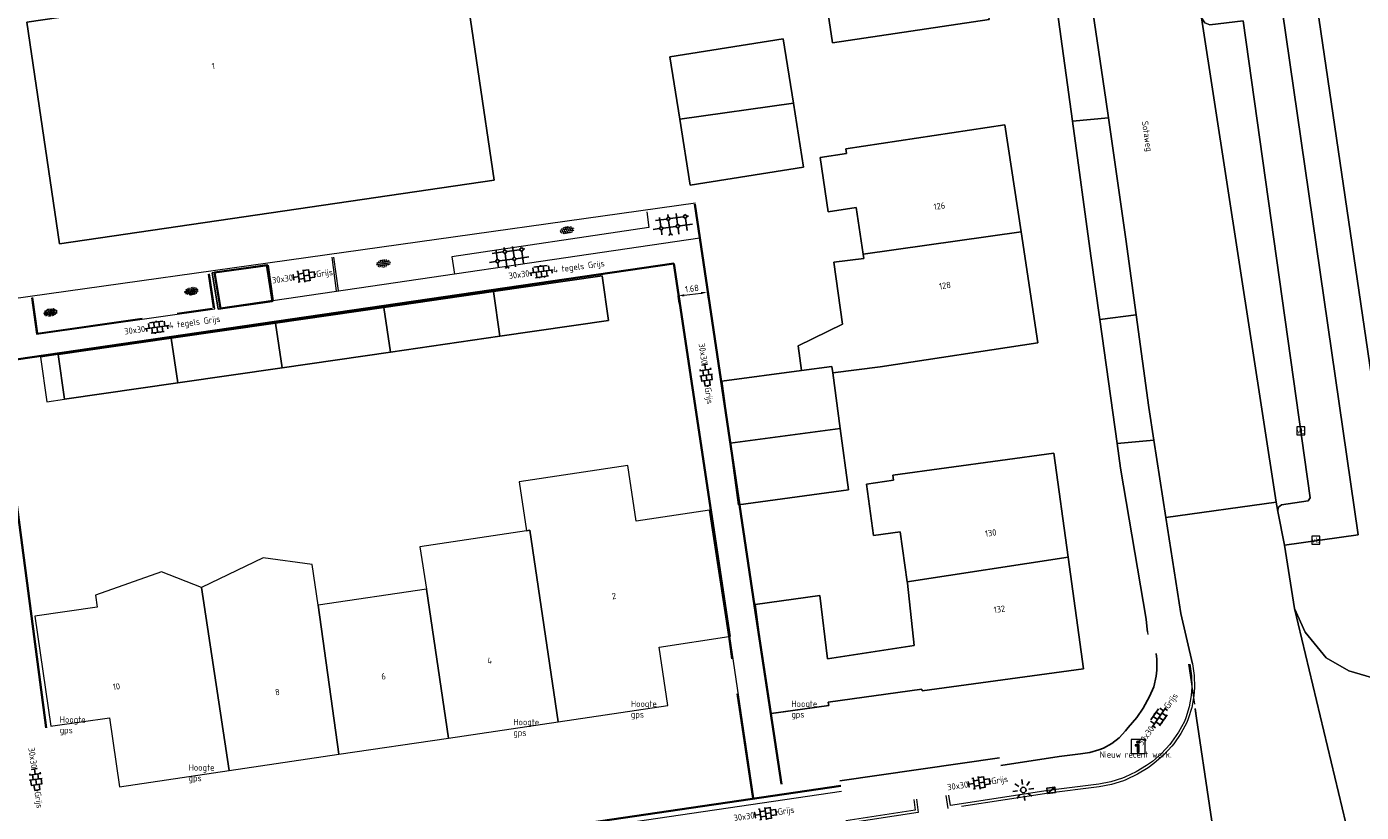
# Model space of a CAD drawing. Header units: metres. Extents: x 102746 to 103541, y 468531 to 469408.
# Tile 38 of 87: x 103243 to 103318, y 468816 to 468860. Entities that reach past the tile are written whole.
import ezdxf
from ezdxf.enums import TextEntityAlignment as Align

# ---------------------------------------------------------------- set-up
doc = ezdxf.new("R2010")
doc.units = ezdxf.units.M
for name, pattern in [('VH-OPSLUITBAND_100X200', [16, 8, -2, 4, -2]), ('VH-OPSLUITBAND_60X200', [12, 6, -2, 2, -2]), ('VH-TROTTOIRBAND_130-150', [15, 5, -2, 2, -2, 2, -2])]:
    doc.linetypes.add(name, pattern=pattern)
doc.layers.get('0').update_dxf_attribs({"lineweight": 25})
for name, color, linetype, lineweight in [('B-RO-GR-GRAS-S', 60, 'Continuous', 25), ('B-RO-GR-SIERPLANTSOEN-S', 90, 'Continuous', 25), ('B-RO-IE-MEUBILAIR_WEGMEUBILAIR_LICHTMAST-S', 7, 'Continuous', 25), ('B-RO-IE-TERREINAFSCHEIDING_KUNSTMATIG_HEKWERK_RASTER-G', 30, 'IE-TERREINAFSCHEIDING-KUNSTMATIG', 18), ('B-RO-OG-BEBOUWING-G', 7, 'Continuous', 35), ('B-RO-OG-BGT-G', 253, 'Continuous', 13), ('B-RO-RI-HWA_KOLK-S', 150, 'Continuous', 25), ('B-RO-VH-KANTOPSLUITING_ACHTERKANTBAND-G', 253, 'Continuous', 18), ('B-RO-VH-KANTOPSLUITING_OPSLUITBAND_100X200-G', 150, 'VH-OPSLUITBAND_100X200', 18), ('B-RO-VH-KANTOPSLUITING_OPSLUITBAND_60X200-G', 150, 'VH-OPSLUITBAND_60X200', 18), ('B-RO-VH-KANTOPSLUITING_TROTTOIRBAND_130 150-G', 84, 'VH-TROTTOIRBAND_130-150', 18), ('B-RO-VH-VERHARDING-G', 252, 'Continuous', 18), ('B-RO-VH-VERHARDING_SIERBESTRATING-S', 252, 'Continuous', 25), ('B-RO-VH-VERHARDING_TEGEL_BETON-S', 252, 'Continuous', 25), ('X-XX-AL-M', 7, 'Continuous', 18), ('X-XX-AL-T18', 7, 'Continuous', 18)]:
    doc.layers.add(name, color=color, linetype=linetype, lineweight=lineweight)
doc.layers.add('Punten', color=7, linetype='Continuous')
doc.layers.add('R-RO-VH-VERHARDING_TEGEL_BETON_NOKKEN-G', color=7, linetype='Continuous', lineweight=35, true_color=0x30c200)
doc.styles.add('NLCS-ISO', font='txt')
doc.styles.add('NLCS-ISO-M200-T18', font='txt', dxfattribs={"height": 0.36})
doc.linetypes.add('IE-TERREINAFSCHEIDING-KUNSTMATIG', pattern='A,4,[82,NLCS.shx,S=0.75,R=90,X=0,Y=0],4,-2', length=10)
doc.dimstyles.new('NLCS-M200-T18-PIJL_L2_H1', dxfattribs={"dimscale": 0.2, "dimtxt": 2.5, "dimasz": 1.8, "dimexe": 2, "dimexo": 2, "dimgap": 0.7, "dimtad": 1, "dimzin": 0, "dimdsep": 46, "dimtxsty": 'NLCS-ISO-M200-T18', "dimcen": 0, "dimdle": 2, "dimclrd": 256, "dimclre": 256, "dimclrt": 256, "dimadec": 1, "dimazin": 0, "dimtfac": 1, "dimtdec": 3, "dimtofl": 0, "dimtmove": 0, "dimatfit": 3, "dimfxl": 2, "dimfxlon": 1, "dimtfillclr": 256, "dimtolj": 1, "dimtzin": 0, "dimlwd": -1, "dimlwe": -1, "dimarcsym": 0})

# ---------------------------------------------------------------- blocks, each defined once
blk = doc.blocks.new('SIE-WEG_VERKEERSBORD-SO')
at = {"color": 0, "linetype": 'ByBlock', "lineweight": 18}
blk.add_lwpolyline([(-1.125, -1.125), (1.125, -1.125), (1.125, 1.125), (-1.125, 1.125)], close=True, dxfattribs=at)
at = {"color": 0, "linetype": 'ByBlock', "lineweight": 18, "style": 'NLCS-ISO'}
blk.add_text('vb', height=1.5, dxfattribs=at).set_placement((0, 0), align=Align.MIDDLE_CENTER)
blk = doc.blocks.new('SIE-WEG_VERKEERSBORD_INFORMATIE-SO')
at = {"linetype": 'ByBlock', "lineweight": 18}
h = blk.add_hatch(color=0, dxfattribs=at)
h.dxf.hatch_style = 1
h.paths.add_polyline_path([(0.32, 0.49), (-0.82, 0.49), (-0.82, 0.19), (-0.32, 0.19), (-0.32, -1.62), (0.32, -1.62)])
h = blk.add_hatch(color=0, dxfattribs=at)
h.dxf.hatch_style = 1
edge = h.paths.add_edge_path()
edge.add_arc((0, 1.25), 0.373, 0, 360)
at = {"color": 0, "linetype": 'ByBlock', "lineweight": 18}
for points in [[(-2, -2), (2, -2), (2, 2), (-2, 2)], [(0.32, 0.49), (-0.82, 0.49), (-0.82, 0.19), (-0.32, 0.19), (-0.32, -1.62), (0.32, -1.62)]]:
    blk.add_lwpolyline(points, close=True, dxfattribs=at)
blk.add_circle((0, 1.25), 0.373, dxfattribs=at)
blk = doc.blocks.new('B-SIE-WEG_LICHTMAST_SPOT-SO')
for p, q in [((-3, 0), (-1.62, 0)), ((-2.12, 2.12), (-1.15, 1.15)), ((0, 1.62), (0, 3)), ((1.15, 1.15), (2.12, 2.12)), ((-2.12, -2.12), (-1.15, -1.15)), ((0, -3), (0, -1.62)), ((1.15, -1.15), (2.12, -2.12)), ((1.62, 0), (3, 0))]:
    blk.add_line(p, q)
blk.add_circle((0, 0), 0.77)
at = {"style": 'NLCS-ISO'}
blk.add_attdef('TYPE', text='', height=1.8, dxfattribs=at).set_placement((0, 3), align=Align.BOTTOM_CENTER)
blk = doc.blocks.new('B-SRI-KOLK_TROTTOIR-SO')
blk.add_line((-1.125, 0), (1.125, 1.5))
at = {"flags": 128}
blk.add_lwpolyline([(-1.125, 0), (1.125, 0), (1.125, 1.5), (-1.125, 1.5)], close=True, dxfattribs=at)
blk = doc.blocks.new('SVH-TEGEL_300X300_DUN_HALFST_KL-SO')
for p, q in [((-3.08, 0.75), (-3, 0.75)), ((-3, -0.83), (-3, 0.83)), ((-3, 0), (-1.5, 0)), ((-1.84, 1.5), (-1.5, 1.5)), ((-1.5, -1.6), (-1.5, 1.6)), ((-1.5, 0.75), (0, 0.75)), ((0, -1.78), (0, 1.78)), ((0, 1.5), (1.5, 1.5)), ((0, 0), (1.5, 0)), ((1.5, -1.6), (1.5, 1.6)), ((1.5, 0.75), (3, 0.75)), ((3, -0.83), (3, 0.83)), ((3, 0), (3.39, 0)), ((-3.08, -0.75), (-3, -0.75)), ((-1.84, -1.5), (-1.5, -1.5)), ((-1.5, -0.75), (0, -0.75)), ((0, -1.5), (1.5, -1.5)), ((1.5, -0.75), (3, -0.75))]:
    blk.add_line(p, q)
at = {"style": 'NLCS-ISO'}
blk.add_attdef('FORMAAT', text='', height=1.8, dxfattribs=at).set_placement((-3.18, 0), align=Align.MIDDLE_RIGHT)
blk.add_attdef('KLEUR', text='', height=1.8, dxfattribs=at).set_placement((3.49, 0), align=Align.MIDDLE_LEFT)
at = {"style": 'NLCS-ISO', "flags": 1}
blk.add_attdef('FUNCTIE', text='', height=1.8, dxfattribs=at).set_placement((0.12, -3.58), align=Align.MIDDLE_CENTER)
blk = doc.blocks.new('SVH-TEGEL_300X300_DUN_LINT_KL-SO')
for p, q in [((-2.25, 1.36), (-2.25, 0)), ((-1.9, 1.5), (1.9, 1.5)), ((-1.5, 1.62), (-1.5, 1.5)), ((-0.75, 1.5), (-0.75, 0)), ((0, 1.81), (0, 1.5)), ((0, 0), (0, -1.5)), ((0.75, 1.5), (0.75, 0)), ((1.5, 1.62), (1.5, 1.5)), ((2.25, 1.36), (2.25, 0)), ((-3.39, 0), (3.39, 0)), ((-3, 0), (-3, -0.85)), ((-1.9, -1.5), (1.9, -1.5)), ((-1.5, 0), (-1.5, -1.5)), ((-0.75, -1.5), (-0.75, -1.77)), ((0.75, -1.5), (0.75, -1.77)), ((1.5, 0), (1.5, -1.5)), ((3, 0), (3, -0.85))]:
    blk.add_line(p, q)
at = {"style": 'NLCS-ISO'}
blk.add_attdef('FORMAAT', text='', height=1.8, dxfattribs=at).set_placement((-3.39, 0), align=Align.MIDDLE_RIGHT)
blk.add_attdef('KLEUR', text='', height=1.8, dxfattribs=at).set_placement((3.39, 0), align=Align.MIDDLE_LEFT)
at = {"style": 'NLCS-ISO', "flags": 1}
blk.add_attdef('FUNCTIE', text='', height=1.8, dxfattribs=at).set_placement((0.12, -3.58), align=Align.MIDDLE_CENTER)
blk = doc.blocks.new('SGR-GRAS_01-SO')
at = {"ltscale": 0.1}
for p, q in [((-1.96, -0.07), (-1.98, 0)), ((-1.93, 0.19), (-1.93, 0.24)), ((-1.89, 0.24), (-1.92, 0.25)), ((-1.67, 0.02), (-1.6, 0.04)), ((-1.6, 0.24), (-1.65, 0.29)), ((-1.53, 0.32), (-1.6, 0.35)), ((-1.45, 0.64), (-1.52, 0.66)), ((-1.52, 0.19), (-1.44, 0.19)), ((-1.47, 0.58), (-1.48, 0.65)), ((-1.43, 0.48), (-1.35, 0.5)), ((-1.36, 0.21), (-1.43, 0.23)), ((-1.42, 0.13), (-1.36, 0.17)), ((-1.38, 0.11), (-1.32, 0.16)), ((-1.37, 0.01), (-1.38, 0.08)), ((-1.33, 0.11), (-1.33, 0.19)), ((-1.3, 0.76), (-1.32, 0.77)), ((-1.28, 0.68), (-1.28, 0.76)), ((-1.17, 0.39), (-1.23, 0.43)), ((-1.17, 0.24), (-1.22, 0.29)), ((-1.15, 0.65), (-1.21, 0.7)), ((-1.11, 0.17), (-1.04, 0.19)), ((-1.03, 0.03), (-1.1, 0.07)), ((-0.94, 0.84), (-1, 0.88)), ((-0.97, 0.51), (-0.92, 0.57)), ((-0.89, 0.5), (-0.97, 0.52)), ((-0.94, 0.19), (-0.87, 0.19)), ((-0.92, 0.42), (-0.86, 0.46)), ((-0.89, 0.81), (-0.82, 0.81)), ((-0.87, 0.66), (-0.89, 0.73)), ((-0.8, 0.06), (-0.88, 0.08)), ((-0.87, 0.62), (-0.8, 0.64)), ((-0.8, 0.47), (-0.87, 0.51)), ((-0.75, 0.24), (-0.8, 0.29)), ((-0.77, 0.09), (-0.79, 0.16)), ((-0.73, 0.65), (-0.78, 0.7)), ((-0.74, 0.03), (-0.73, 0.11)), ((-0.67, 0.11), (-0.73, 0.14)), ((-0.69, 0.61), (-0.68, 0.68)), ((-0.58, 0.92), (-0.64, 0.96)), ((-0.56, 0.92), (-0.51, 0.97)), ((-0.56, 0.32), (-0.48, 0.34)), ((-0.44, 0.55), (-0.51, 0.59)), ((-0.43, 0.78), (-0.5, 0.8)), ((-0.42, 0.71), (-0.36, 0.74)), ((-0.34, 0.35), (-0.41, 0.37)), ((-0.32, 0.24), (-0.38, 0.29)), ((-0.31, 0.19), (-0.37, 0.22)), ((-0.37, 0.19), (-0.29, 0.19)), ((-0.31, 0.65), (-0.36, 0.7)), ((-0.32, 0.81), (-0.24, 0.81)), ((-0.32, 0.77), (-0.24, 0.79)), ((-0.28, 0.73), (-0.29, 0.81)), ((-0.21, 1), (-0.27, 1.03)), ((-0.24, 0.02), (-0.17, 0.04)), ((-0.18, 0.17), (-0.19, 0.24)), ((-0.08, 0.63), (-0.14, 0.67)), ((-0.14, -0.04), (-0.14, 0.03)), ((-0.09, 0.53), (-0.09, 0.6)), ((-0.08, 0.16), (-0.03, 0.21)), ((-0.07, 0.19), (0, 0.23)), ((0.06, 0.27), (-0.01, 0.3)), ((0, 0.47), (0.07, 0.49)), ((0.1, 0.24), (0.05, 0.29)), ((0.13, 0.64), (0.06, 0.66)), ((0.07, 0.99), (0.14, 1.03)), ((0.12, 0.65), (0.07, 0.7)), ((0.22, 0.2), (0.15, 0.22)), ((0.21, 0.19), (0.28, 0.19)), ((0.29, 0.71), (0.22, 0.75)), ((0.24, 0.92), (0.31, 0.94)), ((0.26, 0.81), (0.33, 0.81)), ((0.32, 0.81), (0.3, 0.89)), ((0.31, 0.17), (0.39, 0.19)), ((0.32, 0.57), (0.38, 0.62)), ((0.42, 0.34), (0.36, 0.38)), ((0.42, 0.25), (0.4, 0.32)), ((0.43, 0.48), (0.49, 0.51)), ((0.53, 0.24), (0.47, 0.29)), ((0.54, 0.65), (0.49, 0.7)), ((0.56, -0.02), (0.49, 0.02)), ((0.5, 0.45), (0.51, 0.53)), ((0.59, 0.93), (0.52, 0.94)), ((0.55, 0.62), (0.63, 0.64)), ((0.65, 0.79), (0.58, 0.83)), ((0.68, 0.49), (0.61, 0.51)), ((0.77, 0.05), (0.7, 0.07)), ((0.78, 0.42), (0.72, 0.46)), ((0.78, 0.19), (0.86, 0.19)), ((0.83, 0.81), (0.91, 0.81)), ((0.92, 0.06), (0.85, 0.09)), ((0.87, 0.31), (0.94, 0.33)), ((0.95, 0.24), (0.9, 0.29)), ((0.91, 0.89), (0.91, 0.92)), ((0.97, 0.65), (0.91, 0.7)), ((0.93, 0.76), (0.99, 0.8)), ((1.01, 0.87), (0.95, 0.91)), ((1.01, 0.33), (1, 0.4)), ((1.15, 0.78), (1.08, 0.8)), ((1.15, 0.5), (1.08, 0.54)), ((1.1, 0.38), (1.1, 0.45)), ((1.11, 0.77), (1.18, 0.79)), ((1.24, 0.34), (1.17, 0.36)), ((1.18, 0.01), (1.26, 0.03)), ((1.21, 0.21), (1.26, 0.26)), ((1.28, 0.14), (1.22, 0.17)), ((1.28, 0.25), (1.35, 0.29)), ((1.37, 0.24), (1.32, 0.29)), ((1.39, 0.65), (1.34, 0.7)), ((1.36, 0.19), (1.43, 0.19)), ((1.42, 0.46), (1.5, 0.48)), ((1.51, 0.58), (1.44, 0.62)), ((1.64, 0.21), (1.58, 0.25)), ((1.61, 0.41), (1.59, 0.48)), ((1.69, 0.3), (1.7, 0.37)), ((1.79, 0.19), (1.72, 0.21)), ((1.74, 0.16), (1.81, 0.18)), ((1.8, 0.24), (1.75, 0.29)), ((1.93, 0.19), (1.95, 0.19)), ((-1.92, -0.16), (-1.85, -0.12)), ((-1.82, -0.08), (-1.9, -0.06)), ((-1.76, -0.13), (-1.82, -0.09)), ((-1.78, -0.3), (-1.73, -0.25)), ((-1.62, -0.5), (-1.69, -0.46)), ((-1.63, -0.57), (-1.68, -0.52)), ((-1.61, -0.17), (-1.67, -0.11)), ((-1.57, -0.44), (-1.49, -0.44)), ((-1.54, -0.66), (-1.5, -0.64)), ((-1.4, -0.05), (-1.46, -0.01)), ((-1.38, -0.46), (-1.38, -0.39)), ((-1.35, -0.28), (-1.28, -0.26)), ((-1.27, -0.23), (-1.34, -0.21)), ((-1.26, -0.42), (-1.33, -0.38)), ((-1.27, -0.56), (-1.28, -0.48)), ((-1.21, -0.57), (-1.26, -0.52)), ((-1.18, -0.67), (-1.25, -0.65)), ((-1.19, -0.17), (-1.24, -0.11)), ((-1.13, -0.78), (-1.19, -0.75)), ((-1.06, -0.39), (-1, -0.35)), ((-1.04, -0.58), (-0.97, -0.57)), ((-0.99, -0.44), (-0.92, -0.44)), ((-0.9, -0.34), (-0.96, -0.3)), ((-0.9, -0.65), (-0.84, -0.6)), ((-0.84, -0.94), (-0.85, -0.93)), ((-0.78, -0.57), (-0.84, -0.52)), ((-0.76, -0.7), (-0.83, -0.67)), ((-0.76, -0.17), (-0.82, -0.11)), ((-0.8, -0.13), (-0.73, -0.11)), ((-0.71, -0.38), (-0.79, -0.36)), ((-0.79, -0.54), (-0.78, -0.46)), ((-0.72, -0.89), (-0.65, -0.87)), ((-0.71, -0.9), (-0.64, -0.86)), ((-0.62, -0.82), (-0.7, -0.8)), ((-0.67, -0.48), (-0.69, -0.4)), ((-0.53, -0.26), (-0.6, -0.22)), ((-0.58, -0.99), (-0.59, -0.97)), ((-0.57, -0.1), (-0.5, -0.06)), ((-0.49, -0.25), (-0.44, -0.19)), ((-0.48, -0.44), (-0.41, -0.42)), ((-0.4, -0.63), (-0.46, -0.59)), ((-0.38, -0.98), (-0.43, -0.93)), ((-0.42, -0.44), (-0.34, -0.44)), ((-0.36, -0.57), (-0.41, -0.52)), ((-0.34, -0.17), (-0.39, -0.11)), ((-0.26, -0.99), (-0.33, -0.95)), ((-0.25, -0.09), (-0.32, -0.07)), ((-0.17, -0.18), (-0.24, -0.14)), ((-0.16, -0.53), (-0.23, -0.51)), ((-0.21, -0.61), (-0.15, -0.58)), ((-0.19, -0.62), (-0.19, -0.54)), ((-0.17, -0.74), (-0.1, -0.72)), ((-0.07, -0.97), (-0.14, -0.95)), ((-0.04, -0.55), (-0.1, -0.51)), ((-0.08, -0.4), (-0.09, -0.32)), ((-0.01, -1.01), (0.04, -0.95)), ((0.05, -0.98), (0, -0.93)), ((0.07, -0.57), (0.01, -0.52)), ((0.02, -0.96), (0.01, -0.89)), ((0.08, -0.17), (0.03, -0.11)), ((0.1, -0.91), (0.03, -0.88)), ((0.07, -0.29), (0.14, -0.27)), ((0.19, -0.1), (0.13, -0.06)), ((0.16, -0.44), (0.23, -0.44)), ((0.17, -1.04), (0.22, -1.02)), ((0.31, -0.24), (0.24, -0.22)), ((0.33, -0.47), (0.26, -0.43)), ((0.29, -0.33), (0.35, -0.29)), ((0.4, -0.68), (0.32, -0.66)), ((0.39, -0.6), (0.45, -0.55)), ((0.39, -0.59), (0.46, -0.57)), ((0.4, -0.69), (0.41, -0.62)), ((0.46, -0.83), (0.4, -0.8)), ((0.47, -0.98), (0.42, -0.93)), ((0.49, -0.57), (0.44, -0.52)), ((0.45, -0.12), (0.46, -0.05)), ((0.51, -0.17), (0.45, -0.11)), ((0.52, -0.32), (0.5, -0.24)), ((0.62, -0.88), (0.6, -0.81)), ((0.63, -0.14), (0.7, -0.12)), ((0.69, -0.39), (0.62, -0.35)), ((0.64, -0.84), (0.71, -0.81)), ((0.7, -0.89), (0.77, -0.88)), ((0.73, -0.44), (0.81, -0.44)), ((0.82, -0.76), (0.76, -0.72)), ((0.78, -0.04), (0.85, 0)), ((0.86, -0.39), (0.79, -0.37)), ((0.8, -0.19), (0.85, -0.14)), ((0.86, -0.94), (0.84, -0.93)), ((0.91, -0.57), (0.86, -0.52)), ((0.93, -0.17), (0.88, -0.11)), ((0.95, -0.83), (0.88, -0.81)), ((0.94, -0.44), (1.01, -0.42)), ((1.05, -0.31), (0.99, -0.27)), ((1, -0.77), (1, -0.7)), ((1.05, -0.2), (1.05, -0.12)), ((1.11, -0.24), (1.1, -0.16)), ((1.19, -0.68), (1.12, -0.64)), ((1.14, -0.56), (1.21, -0.52)), ((1.21, -0.8), (1.2, -0.73)), ((1.33, -0.1), (1.26, -0.08)), ((1.26, -0.75), (1.33, -0.73)), ((1.34, -0.57), (1.29, -0.52)), ((1.36, -0.17), (1.3, -0.11)), ((1.31, -0.44), (1.38, -0.44)), ((1.42, -0.23), (1.35, -0.19)), ((1.42, -0.54), (1.35, -0.52)), ((1.55, -0.6), (1.49, -0.56)), ((1.5, -0.29), (1.57, -0.27)), ((1.64, -0.27), (1.65, -0.2)), ((1.64, -0.27), (1.7, -0.23)), ((1.68, -0.55), (1.74, -0.5)), ((1.71, -0.16), (1.69, -0.09)), ((1.78, -0.15), (1.71, -0.11)), ((1.71, -0.52), (1.71, -0.52)), ((1.78, -0.17), (1.73, -0.11)), ((1.88, -0.25), (1.81, -0.23))]:
    blk.add_line(p, q, dxfattribs=at)
at = {"ltscale": 0.1, "style": 'NLCS-ISO'}
blk.add_attdef('TYPE', text='', height=0.5, dxfattribs=at).set_placement((3.47, -0.02), align=Align.MIDDLE_CENTER)
blk = doc.blocks.new('SVH-SIERBESTRATING_01-SO')
for p, q in [((-4.62, 1.76), (-1.53, 1.76)), ((-3.37, -0.07), (-3.37, 2.42)), ((-1.53, 1.76), (-0.97, 2.33)), ((-1.53, 1.76), (-0.97, 1.2)), ((-0.97, 2.33), (-0.97, 2.98)), ((-0.97, 2.33), (-0.4, 1.76)), ((-0.97, 1.2), (-0.4, 1.76)), ((-0.97, -2.47), (-0.97, 1.2)), ((-0.4, 1.76), (3.27, 1.76)), ((1.43, -0.07), (1.43, 2.96)), ((3.27, 1.76), (3.83, 2.32)), ((3.27, 1.76), (3.83, 1.2)), ((3.83, 1.2), (4.4, 1.76)), ((3.83, -2.22), (3.83, 1.2)), ((3.85, 2.31), (4.4, 1.76)), ((4.4, 1.76), (4.78, 1.76)), ((-5.67, -0.64), (-3.93, -0.64)), ((-3.93, -0.64), (-3.37, -0.07)), ((-3.93, -0.64), (-3.37, -1.2)), ((-3.37, -0.07), (-2.8, -0.64)), ((-3.37, -1.2), (-2.8, -0.64)), ((-3.37, -2.51), (-3.37, -1.2)), ((-2.8, -0.64), (0.87, -0.64)), ((-1.45, -2.96), (-0.97, -2.47)), ((-0.97, -2.47), (-0.4, -3.04)), ((0.87, -0.64), (1.43, -0.07)), ((0.87, -0.64), (1.43, -1.2)), ((1.43, -0.07), (2, -0.64)), ((1.43, -1.2), (2, -0.64)), ((1.43, -2.92), (1.43, -1.2)), ((2, -0.64), (5.61, -0.64))]:
    blk.add_line(p, q)
at = {"style": 'NLCS-ISO'}
blk.add_attdef('FORMAAT', text='', height=1.8, dxfattribs=at).set_placement((-7.3, 0), align=Align.MIDDLE_RIGHT)
blk.add_attdef('KLEUR', text='', height=1.8, dxfattribs=at).set_placement((7.07, 0.1), align=Align.MIDDLE_LEFT)
at = {"style": 'NLCS-ISO', "flags": 1}
blk.add_attdef('FUNCTIE', text='', height=1.8, dxfattribs=at).set_placement((0.12, -3.58), align=Align.MIDDLE_CENTER)
blk = doc.blocks.new('SGR-SIERPLANTSOEN-SO')
at = {"ltscale": 0.1}
h = blk.add_hatch(dxfattribs=at)
h.set_pattern_fill('GR-SIERPLANTSOEN', color=256, scale=0.1, style=0, pattern_type=2)
h.set_pattern_definition([(30, (-2.06696, -1.0905), (0.288675, 0.5), [0.2, -0.8]), (90, (-1.98036, -1.1405), (-0.288675, 0.5), [0.2, -0.8]), (150, (-1.89376, -1.0905), (-0.57735, 1e-07), [0.2, -0.8])])
edge = h.paths.add_edge_path()
edge.add_ellipse((0, 0), major_axis=(1.98, 0), ratio=0.525412, start_angle=0, end_angle=360, ccw=False)
at = {"ltscale": 0.1, "style": 'NLCS-ISO'}
blk.add_attdef('TYPE', text='', height=0.5, dxfattribs=at).set_placement((3.47, -0.02), align=Align.MIDDLE_CENTER)
blk = doc.blocks.new('*D254')
at = {"layer": 'Defpoints', "color": 0, "transparency": 16777216}
for p in [(103279.22, 468846.922, -3.903), (103280.89, 468847.136, -3.946), (103281.126, 468845.3)]:
    blk.add_point(p, dxfattribs=at)
at = {"layer": 'X-XX-AL-M', "transparency": 16777216}
for p, q in [((103279.455, 468845.085), (103279.506, 468844.689)), ((103279.812, 468845.131), (103280.769, 468845.254)), ((103281.126, 468845.296), (103281.176, 468844.903))]:
    blk.add_line(p, q, dxfattribs=at)
for points in [[(103279.805, 468845.191), (103279.82, 468845.072), (103279.455, 468845.086)], [(103280.761, 468845.313), (103280.776, 468845.194), (103281.126, 468845.3)]]:
    blk.add_solid(points, dxfattribs=at)
at = {"layer": 'X-XX-AL-M', "transparency": 16777216, "insert": (103280.25, 468845.51), "char_height": 0.36, "attachment_point": 5, "rotation": 7.30008, "style": 'NLCS-ISO-M200-T18'}
blk.add_mtext('\\A1;1.68', dxfattribs=at)

msp = doc.modelspace()

# ---------------------------------------------------------------- linework, layer by layer
at = {"layer": 'B-RO-IE-TERREINAFSCHEIDING_KUNSTMATIG_HEKWERK_RASTER-G', "elevation": -3.821}
msp.add_lwpolyline([(103239.904, 468849.155), (103240.577, 468844.768), (103280.463, 468850.364)], dxfattribs=at)
at = {"layer": 'B-RO-OG-BEBOUWING-G', "linetype": 'Continuous'}
for points, elevation in [([(103285.322, 468817.418), (103283.801, 468827.515), (103280.423, 468850.284)], -3.946), ([(103279.22, 468846.922), (103241.045, 468841.351)], -3.903), ([(103243.651, 468820.612), (103240.913, 468841.314)], -3.764)]:
    msp.add_lwpolyline(points, dxfattribs=dict(at, elevation=elevation))
at = {"layer": 'B-RO-OG-BEBOUWING-G', "linetype": 'Continuous', "elevation": -3.736}
msp.add_lwpolyline([(103256.22, 468846.841), (103256.508, 468844.815), (103253.54, 468844.377), (103253.199, 468846.419)], close=True, dxfattribs=at)
at = {"layer": 'B-RO-OG-BEBOUWING-G', "elevation": -3.903, "flags": 128}
msp.add_lwpolyline([(103279.219, 468846.921), (103282.396, 468825.785)], dxfattribs=at)
at = {"layer": 'B-RO-OG-BGT-G', "color": 252, "flags": 128}
for points in [[(103309.136, 468860.847), (103308.573, 468865.168), (103308.046, 468869.219), (103307.164, 468875.982), (103306.99, 468877.318), (103300.635, 468876.325), (103300.767, 468876.013), (103301.009, 468875.21), (103301.315, 468872.934), (103301.514, 468871.336), (103302.801, 468862.341), (103302.893, 468861.72), (103303.708, 468856.233), (103303.859, 468855.186), (103304.853, 468848.306), (103305.432, 468844.015), (103306.142, 468838.76), (103306.433, 468836.906), (103307.119, 468832.529), (103313.369, 468833.404)], [(103286.861, 468868.606), (103285.159, 468868.354), (103284.66, 468871.721), (103284.185, 468874.925), (103292.791, 468876.2), (103293.231, 468873.233), (103295.209, 468873.526), (103296.146, 468867.204), (103297.101, 468860.758), (103288.218, 468859.442), (103287.261, 468865.908)], [(103296.146, 468867.204), (103287.261, 468865.908), (103288.218, 468859.442), (103297.101, 468860.758)], [(103313.053, 468865.779), (103309.602, 468865.302), (103308.573, 468865.168), (103309.136, 468860.847), (103309.312, 468860.575), (103309.613, 468860.453), (103311.487, 468860.682), (103315.287, 468833.641), (103315.177, 468833.476), (103313.671, 468833.245), (103313.484, 468833.102), (103313.452, 468832.868), (103313.842, 468830.964), (103318.014, 468831.553)], [(103269.045, 468851.66), (103244.413, 468848.048), (103242.57, 468860.616), (103267.201, 468864.228)], [(103269.045, 468851.66), (103267.201, 468864.228), (103242.57, 468860.616), (103244.413, 468848.048)], [(103301.813, 468855.004), (103303.859, 468855.186), (103303.708, 468856.233), (103302.893, 468861.72), (103300.924, 468861.464), (103300.946, 468861.305)], [(103311.487, 468860.682), (103309.613, 468860.453), (103309.312, 468860.575), (103309.136, 468860.847), (103313.369, 468833.404), (103313.452, 468832.868), (103313.484, 468833.102), (103313.671, 468833.245), (103315.177, 468833.476), (103315.287, 468833.641)], [(103280.161, 468851.362), (103279.562, 468855.116), (103279.001, 468858.638), (103285.422, 468859.663), (103286.003, 468856.025), (103286.583, 468852.387)], [(103279.562, 468855.116), (103286.003, 468856.025), (103285.422, 468859.663), (103279.001, 468858.638)], [(103286.003, 468856.025), (103279.562, 468855.116), (103280.161, 468851.362), (103286.583, 468852.387)], [(103289.556, 468850.105), (103287.982, 468849.866), (103287.516, 468852.93), (103289.017, 468853.158), (103288.977, 468853.424), (103297.985, 468854.795), (103298.908, 468848.729), (103299.866, 468842.437), (103290.93, 468841.077), (103288.231, 468840.726), (103288.656, 468837.581), (103289.127, 468834.091), (103282.885, 468833.248), (103282.414, 468836.739), (103281.94, 468840.249), (103286.469, 468840.861), (103286.271, 468842.26), (103288.779, 468843.492), (103288.291, 468847.006), (103289.995, 468847.221), (103289.958, 468847.466)], [(103298.908, 468848.729), (103297.985, 468854.795), (103288.977, 468853.424), (103289.017, 468853.158), (103287.516, 468852.93), (103287.982, 468849.866), (103289.556, 468850.105), (103289.958, 468847.466)], [(103301.813, 468855.004), (103302.864, 468847.362), (103303.37, 468843.747), (103305.432, 468844.015), (103304.853, 468848.306), (103303.859, 468855.186)], [(103289.958, 468847.466), (103289.995, 468847.221), (103288.291, 468847.006), (103288.779, 468843.492), (103286.271, 468842.26), (103286.469, 468840.861), (103288.182, 468841.092), (103288.231, 468840.726), (103290.93, 468841.077), (103299.866, 468842.437), (103298.908, 468848.729)], [(103256.15, 468846.839), (103256.46, 468844.779), (103253.403, 468844.348), (103253.056, 468846.397), (103256.149, 468846.848)], [(103256.46, 468844.779), (103256.15, 468846.839), (103256.149, 468846.848), (103253.056, 468846.397), (103253.403, 468844.348)], [(103275.158, 468846.231), (103275.53, 468843.697), (103269.369, 468842.805), (103263.17, 468841.907), (103257.036, 468841.019), (103251.12, 468840.163), (103244.699, 468839.233), (103244.333, 468841.766), (103250.735, 468842.693), (103256.658, 468843.551), (103262.792, 468844.44), (103269.007, 468845.34)], [(103269.007, 468845.34), (103269.369, 468842.805), (103275.53, 468843.697), (103275.158, 468846.231)], [(103262.792, 468844.44), (103263.17, 468841.907), (103269.369, 468842.805), (103269.007, 468845.34)], [(103257.036, 468841.019), (103263.17, 468841.907), (103262.792, 468844.44), (103256.658, 468843.551)], [(103250.735, 468842.693), (103251.12, 468840.163), (103257.036, 468841.019), (103256.658, 468843.551)], [(103303.37, 468843.747), (103304.353, 468836.721), (103306.433, 468836.906), (103306.142, 468838.76), (103305.432, 468844.015)], [(103251.12, 468840.163), (103250.735, 468842.693), (103244.333, 468841.766), (103244.699, 468839.233)], [(103244.333, 468841.766), (103243.327, 468841.621), (103243.693, 468839.088), (103244.699, 468839.233)], [(103282.414, 468836.739), (103288.656, 468837.581), (103288.231, 468840.726), (103288.182, 468841.092), (103286.469, 468840.861), (103281.94, 468840.249)], [(103288.656, 468837.581), (103282.414, 468836.739), (103282.885, 468833.248), (103289.127, 468834.091)], [(103301.568, 468830.276), (103300.756, 468836.183), (103291.642, 468834.931), (103291.683, 468834.638), (103290.148, 468834.428), (103290.55, 468831.507), (103292.063, 468831.714), (103292.454, 468828.875)], [(103281.258, 468832.948), (103277.102, 468832.317), (103276.622, 468835.483), (103270.454, 468834.547), (103270.875, 468831.774), (103271.06, 468831.802), (103272.668, 468820.946), (103278.88, 468821.865), (103278.389, 468825.183), (103282.345, 468825.784)], [(103270.875, 468831.774), (103264.843, 468830.86), (103265.205, 468828.472), (103266.456, 468820.027), (103272.668, 468820.946), (103271.06, 468831.802)], [(103254.032, 468818.188), (103260.244, 468819.107), (103259.072, 468827.564), (103258.731, 468829.87), (103255.952, 468830.242), (103252.465, 468828.563)], [(103244.04, 468820.716), (103247.241, 468821.179), (103247.82, 468817.269), (103254.032, 468818.188), (103252.465, 468828.563), (103250.2, 468829.44), (103246.455, 468828.119), (103246.552, 468827.453), (103243.014, 468826.937), (103243.924, 468820.699)], [(103260.244, 468819.107), (103266.456, 468820.027), (103265.205, 468828.472), (103259.072, 468827.564)], [(103323.025, 468824.396), (103321.238, 468823.335), (103320.226, 468823.286), (103318.771, 468823.454), (103317.473, 468823.841), (103316.19, 468824.578), (103315.013, 468826.036), (103314.398, 468827.372), (103318.56, 468809.987), (103318.364, 468812.33), (103318.49, 468813.417), (103318.678, 468814.14), (103319.046, 468815.11), (103319.53, 468815.935), (103320.112, 468816.661), (103322.036, 468818.028), (103325.629, 468820.171)]]:
    msp.add_lwpolyline(points, close=True, dxfattribs=at)
for points in [[(103306.075, 468826.045), (103306.061, 468826.184), (103305.996, 468826.771), (103304.548, 468835.33), (103304.353, 468836.721), (103303.37, 468843.747), (103302.864, 468847.362), (103301.813, 468855.004), (103300.946, 468861.305), (103300.924, 468861.464), (103299.565, 468871.282), (103299.202, 468873.24), (103299.029, 468873.919), (103298.753, 468874.697), (103298.293, 468875.48), (103297.651, 468876.244), (103297.434, 468876.407)], [(103313.053, 468865.779), (103318.014, 468831.553), (103313.842, 468830.964), (103314.398, 468827.372), (103315.013, 468826.036), (103316.19, 468824.578), (103317.473, 468823.841), (103318.771, 468823.454), (103320.226, 468823.286), (103321.238, 468823.335), (103320.764, 468827.054), (103320.567, 468826.91), (103320.393, 468828.095), (103320.249, 468829.08), (103320.431, 468829.2), (103315.401, 468863.436)], [(103315.401, 468863.436), (103320.431, 468829.2), (103336.268, 468838.648), (103336.263, 468838.684), (103335.887, 468841.446), (103323.724, 468834.148), (103319.295, 468863.671)], [(103308.624, 468824.23), (103308.624, 468824.23), (103307.97, 468827.092), (103307.119, 468832.529), (103306.433, 468836.906), (103304.353, 468836.721), (103304.548, 468835.33), (103305.996, 468826.771), (103306.061, 468826.184), (103306.088, 468825.905)], [(103284.048, 468826.026), (103283.829, 468827.601), (103287.497, 468828.11), (103287.932, 468824.521), (103292.841, 468825.277), (103292.464, 468828.799), (103292.454, 468828.875), (103292.063, 468831.714), (103290.55, 468831.507), (103290.148, 468834.428), (103291.683, 468834.638), (103291.642, 468834.931), (103300.756, 468836.183), (103301.568, 468830.276), (103302.437, 468823.95), (103293.303, 468822.695), (103293.289, 468822.794), (103287.979, 468822.064), (103288.006, 468821.87), (103284.747, 468821.418), (103284.747, 468821.418)], [(103308.769, 468821.7), (103308.849, 468821.158), (103310.324, 468811.245), (103310.331, 468811.196), (103310.798, 468808.058), (103310.91, 468807.334), (103311.316, 468804.695), (103319.116, 468806.045), (103318.56, 468809.987), (103314.398, 468827.372), (103313.842, 468830.964), (103313.452, 468832.868), (103313.369, 468833.404), (103307.119, 468832.529), (103307.97, 468827.092), (103308.624, 468824.23)], [(103285.036, 468821.458), (103288.006, 468821.87), (103287.979, 468822.064), (103293.289, 468822.794), (103293.303, 468822.695), (103302.437, 468823.95), (103301.568, 468830.276), (103292.454, 468828.875), (103292.464, 468828.799), (103292.841, 468825.277), (103287.932, 468824.521), (103287.497, 468828.11), (103283.829, 468827.601), (103284.048, 468826.026), (103284.747, 468821.418), (103285.036, 468821.458)], [(103308.394, 468824.219), (103308.733, 468821.94)], [(103293.326, 468809.88), (103303.138, 468811.313), (103304.137, 468811.556), (103304.961, 468811.655), (103305.775, 468811.644), (103306.457, 468811.523), (103307.215, 468811.281), (103307.809, 468810.984), (103308.337, 468810.621), (103309.355, 468809.779), (103310.195, 468808.817), (103310.665, 468807.951), (103310.91, 468807.334), (103310.798, 468808.058), (103310.331, 468811.196), (103310.324, 468811.245), (103308.849, 468821.158), (103308.772, 468821.678)]]:
    msp.add_lwpolyline(points, dxfattribs=at)
at = {"layer": 'B-RO-VH-KANTOPSLUITING_ACHTERKANTBAND-G', "linetype": 'Continuous'}
for points, elevation in [([(103259.844, 468847.282), (103260.099, 468845.378)], -3.837), ([(103242.827, 468844.99), (103243.106, 468842.916), (103253.218, 468844.359), (103252.917, 468846.342)], -3.934), ([(103283.759, 468816.61), (103282.396, 468825.785)], -3.938), ([(103308.475, 468824.208), (103308.475, 468824.208), (103308.573, 468823.559), (103308.591, 468822.903), (103308.555, 468822.438), (103308.555, 468822.438), (103308.437, 468821.793), (103308.242, 468821.166), (103308.162, 468820.97), (103308.162, 468820.97), (103307.835, 468820.356), (103307.439, 468819.784), (103307.346, 468819.668), (103307.346, 468819.668), (103306.874, 468819.157), (103306.347, 468818.703), (103306.022, 468818.471), (103306.022, 468818.471), (103305.427, 468818.102), (103304.794, 468817.803), (103304.661, 468817.751), (103304.661, 468817.751), (103303.993, 468817.542), (103303.305, 468817.41), (103303.167, 468817.394), (103300.45, 468817.048), (103294.903, 468816.205), (103294.811, 468816.791)], -4.039), ([(103292.832, 468816.537), (103292.912, 468815.938), (103288.97, 468815.334)], -3.909)]:
    msp.add_lwpolyline(points, dxfattribs=dict(at, elevation=elevation))
at = {"layer": 'B-RO-VH-KANTOPSLUITING_OPSLUITBAND_100X200-G', "linetype": 'Continuous', "elevation": -3.837}
msp.add_lwpolyline([(103259.943, 468847.295), (103260.198, 468845.391)], dxfattribs=at)
at = {"layer": 'B-RO-VH-KANTOPSLUITING_OPSLUITBAND_60X200-G'}
for points, elevation in [([(103242.886, 468844.998), (103243.157, 468842.984), (103253.149, 468844.41), (103252.857, 468846.333)], -3.934), ([(103283.7, 468816.601), (103282.336, 468825.776)], -3.938)]:
    msp.add_lwpolyline(points, dxfattribs=dict(at, elevation=elevation))
at = {"layer": 'B-RO-VH-KANTOPSLUITING_TROTTOIRBAND_130 150-G'}
for points, elevation in [([(103308.624, 468824.23), (103308.723, 468823.572), (103308.741, 468822.899), (103308.704, 468822.419), (103308.583, 468821.757), (103308.383, 468821.116), (103308.298, 468820.906), (103307.963, 468820.278), (103307.559, 468819.694), (103307.46, 468819.57), (103306.979, 468819.049), (103306.44, 468818.585), (103306.106, 468818.346), (103305.499, 468817.97), (103304.853, 468817.665), (103304.711, 468817.609), (103304.029, 468817.396), (103303.328, 468817.262), (103303.185, 468817.245), (103300.471, 468816.899), (103294.778, 468816.035), (103294.663, 468816.768)], -4.039), ([(103292.981, 468816.557), (103293.08, 468815.812), (103288.993, 468815.186)], -3.909)]:
    msp.add_lwpolyline(points, dxfattribs=dict(at, elevation=elevation))
at = {"layer": 'B-RO-VH-VERHARDING-G', "linetype": 'Continuous'}
for points, elevation in [([(103277.706, 468849.855), (103277.82, 468848.977), (103266.656, 468847.306), (103266.799, 468846.328)], -3.906), ([(103280.709, 468848.356), (103256.507, 468844.82)], -3.903), ([(103240.145, 468813.393), (103242.61, 468813.757), (103244.708, 468814.035), (103245.173, 468810.62), (103259.562, 468812.729), (103288.736, 468817.024)], -3.894)]:
    msp.add_lwpolyline(points, dxfattribs=dict(at, elevation=elevation))
at = {"layer": 'Punten', "linetype": 'Continuous'}
for points, elevation in [([(103297.769, 468818.479), (103301.073, 468818.978), (103302.279, 468819.138), (103302.279, 468819.138), (103302.807, 468819.205), (103303.318, 468819.352), (103303.582, 468819.461), (103303.582, 468819.461), (103304.046, 468819.72), (103304.466, 468820.046), (103304.833, 468820.431), (103304.98, 468820.624), (103304.98, 468820.624), (103305.463, 468821.195), (103305.827, 468821.724), (103305.827, 468821.724), (103306.188, 468822.379), (103306.425, 468822.929), (103306.425, 468822.929), (103306.555, 468823.537), (103306.593, 468823.871), (103306.593, 468823.871), (103306.601, 468824.492), (103306.572, 468824.827)], -3.885), ([(103288.634, 468817.61), (103297.682, 468818.912)], -3.895)]:
    msp.add_lwpolyline(points, dxfattribs=dict(at, elevation=elevation))
at = {"layer": 'R-RO-VH-VERHARDING_TEGEL_BETON_NOKKEN-G', "linetype": 'Continuous', "elevation": -3.894}
msp.add_lwpolyline([(103240.101, 468813.69), (103242.568, 468814.054), (103244.965, 468814.372), (103245.429, 468810.961), (103259.519, 468813.026), (103288.692, 468817.32)], dxfattribs=at)

# ---------------------------------------------------------------- block references
at = {"layer": 'B-RO-GR-GRAS-S', "xscale": 0.2, "yscale": 0.2, "zscale": 0.2, "rotation": 8.039664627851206}
for p in [(103251.896, 468845.359), (103243.893, 468844.158, -3.876)]:
    msp.add_blockref('SGR-GRAS_01-SO', p, dxfattribs=at)
at = {"layer": 'B-RO-GR-SIERPLANTSOEN-S', "xscale": 0.2, "yscale": 0.2, "zscale": 0.2, "rotation": 7.902546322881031}
for p in [(103273.174, 468848.816), (103262.765, 468846.929)]:
    msp.add_blockref('SGR-SIERPLANTSOEN-SO', p, dxfattribs=at)
at = {"layer": 'B-RO-IE-MEUBILAIR_WEGMEUBILAIR_LICHTMAST-S', "xscale": 0.2, "yscale": 0.2, "zscale": 0.2, "rotation": 278.634089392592}
msp.add_blockref('B-SIE-WEG_LICHTMAST_SPOT-SO', (103299.034, 468817.08, -3.872), dxfattribs=at)
at = {"layer": 'B-RO-OG-BGT-G', "color": 252, "xscale": 0.2, "yscale": 0.2, "zscale": 0.2}
for name, p in [('SIE-WEG_VERKEERSBORD-SO', (103314.769, 468837.435)), ('SIE-WEG_VERKEERSBORD-SO', (103315.614, 468831.25)), ('SIE-WEG_VERKEERSBORD_INFORMATIE-SO', (103305.544, 468819.546))]:
    msp.add_blockref(name, p, dxfattribs=at)
at = {"layer": 'B-RO-RI-HWA_KOLK-S', "xscale": 0.2, "yscale": 0.2, "zscale": 0.2, "rotation": 7.258979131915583}
msp.add_blockref('B-SRI-KOLK_TROTTOIR-SO', (103300.635, 468816.92, -4.039), dxfattribs=at)
at = {"layer": 'B-RO-VH-VERHARDING_SIERBESTRATING-S', "xscale": 0.2000000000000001, "yscale": 0.2000000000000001, "zscale": 0.2000000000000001, "rotation": 7.749719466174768}
for p in [(103279.156, 468849.139), (103269.887, 468847.274)]:
    msp.add_blockref('SVH-SIERBESTRATING_01-SO', p, dxfattribs=at)
at = {"layer": 'B-RO-VH-VERHARDING_TEGEL_BETON-S', "xscale": 0.2, "yscale": 0.2, "zscale": 0.2}
for name, p, rotation, values in [('SVH-TEGEL_300X300_DUN_HALFST_KL-SO', (103258.268, 468846.226), 7.99478324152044, {'FORMAAT': '30x30', 'KLEUR': 'Grijs'}), ('SVH-TEGEL_300X300_DUN_LINT_KL-SO', (103271.717, 468846.472), 7.637679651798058, {'FORMAAT': '30x30', 'KLEUR': '4 tegels Grijs'}), ('SVH-TEGEL_300X300_DUN_LINT_KL-SO', (103249.937, 468843.321), 7.637679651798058, {'FORMAAT': '30x30', 'KLEUR': '4 tegels Grijs'}), ('SVH-TEGEL_300X300_DUN_HALFST_KL-SO', (103281.062, 468840.6), 277.9947832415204, {'FORMAAT': '30x30', 'KLEUR': 'Grijs'}), ('SVH-TEGEL_300X300_DUN_LINT_KL-SO', (103306.726, 468821.199), 54.54403890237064, {'FORMAAT': '30x30', 'KLEUR': 'Grijs'}), ('SVH-TEGEL_300X300_DUN_HALFST_KL-SO', (103243.074, 468817.679), 277.9947832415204, {'FORMAAT': '30x30', 'KLEUR': 'Grijs'}), ('SVH-TEGEL_300X300_DUN_HALFST_KL-SO', (103296.532, 468817.489), 7.99478324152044, {'FORMAAT': '30x30', 'KLEUR': 'Grijs'}), ('SVH-TEGEL_300X300_DUN_HALFST_KL-SO', (103284.426, 468815.743), 7.99478324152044, {'FORMAAT': '30x30', 'KLEUR': 'Grijs'})]:
    msp.add_blockref(name, p, dxfattribs=dict(at, rotation=rotation)).add_auto_attribs(values)

# ---------------------------------------------------------------- texts
at = {"layer": 'B-RO-OG-BGT-G', "color": 252, "style": 'NLCS-ISO-M200-T18'}
for s, rotation, p in [('1', 8.3, (103253.129, 468858.122)), ('Sotaweg', 278.6, (103306.001, 468854.134)), ('126', 8.7, (103294.276, 468850.184)), ('128', 8.7, (103294.592, 468845.68)), ('130', 7.8, (103297.185, 468831.655)), ('2', 8.6, (103275.836, 468828.079)), ('132', 7.8, (103297.679, 468827.334)), ('4', 8.4, (103268.791, 468824.416)), ('6', 8.4, (103262.774, 468823.525)), ('10', 8.3, (103247.638, 468822.947)), ('8', 8.4, (103256.758, 468822.635))]:
    msp.add_text(s, height=0.36, rotation=rotation, dxfattribs=at).set_placement(p, align=Align.MIDDLE)
at = {"layer": 'X-XX-AL-T18', "char_height": 0.36, "attachment_point": 1, "style": 'NLCS-ISO-M200-T18'}
for s, width, insert in [('Hoogte gps', 2.00336, (103276.795, 468822.149)), ('Hoogte gps', 2.00336, (103285.89, 468822.149)), ('Hoogte gps', 2.00336, (103244.425, 468821.256)), ('Hoogte gps', 2.00336, (103270.132, 468821.113)), ('Nieuw recent werk.', 5.59368, (103303.36, 468819.274)), ('Hoogte gps', 2.00336, (103251.728, 468818.537))]:
    msp.add_mtext_dynamic_manual_height_columns(s, width=width, gutter_width=1.8, heights=[0], dxfattribs=dict(at, insert=insert))

# ---------------------------------------------------------------- dimensions: what is measured, and where the dimension line sits
at = {"layer": 'X-XX-AL-M'}
dim = msp.add_aligned_dim(p1=(103279.22, 468846.922, -3.903), p2=(103280.89, 468847.136, -3.946), distance=-1.851, dimstyle='NLCS-M200-T18-PIJL_L2_H1', dxfattribs=at)
dim.commit()
dim.dimension.update_dxf_attribs({"geometry": '*D254', "text_midpoint": (103280.25, 468845.51)})

doc.saveas('drawing.dxf')
